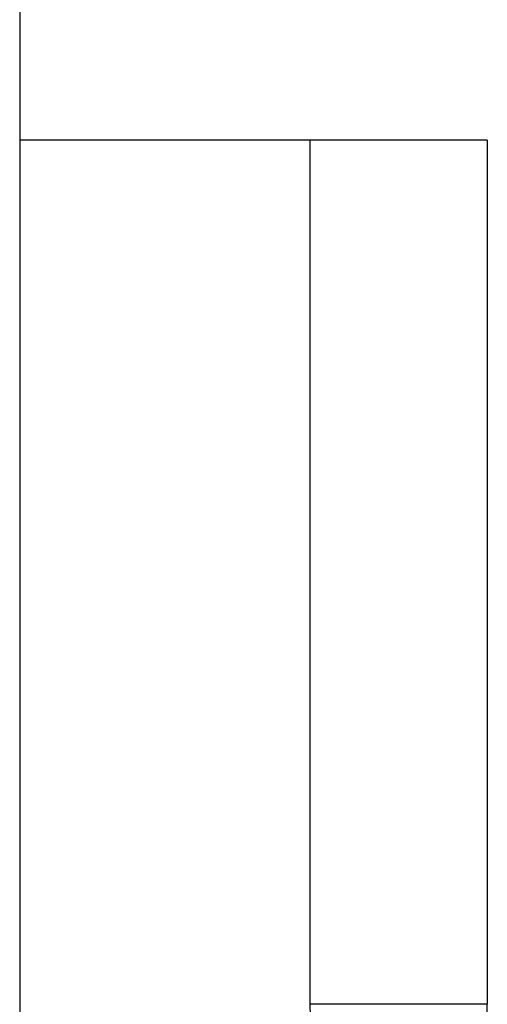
# Model space of a CAD drawing. Header units: inches. Extents: x 5 to 143, y 9 to 75.
# Tile 102 of 125: x 85.645 to 85.935, y 53.141 to 53.751. Entities that reach past the tile are written whole.
import ezdxf

# ---------------------------------------------------------------- set-up
doc = ezdxf.new("R2010")
doc.units = ezdxf.units.IN
doc.header["$MEASUREMENT"] = 0
doc.layers.add('Visible Edges(ANSI)', color=7, linetype='Continuous', lineweight=25)
doc.layers.add('Visible Tangent Edges(ANSI)', color=7, linetype='Continuous', lineweight=25)

msp = doc.modelspace()

# ---------------------------------------------------------------- linework, layer by layer
at = {"layer": 'Visible Edges(ANSI)'}
for p, q in [((85.64522, 56.51508), (85.64522, 27.03408)), ((85.825, 53.67608), (85.64522, 53.67608)), ((85.93474, 53.67608), (85.825, 53.67608)), ((85.93474, 53.67608), (85.93474, 53.14102))]:
    msp.add_line(p, q, dxfattribs=at)
at = {"layer": 'Visible Tangent Edges(ANSI)'}
for p, q in [((85.825, 53.14102), (85.825, 53.67608)), ((85.82818, 53.03138), (85.825, 53.14102)), ((85.93474, 53.14102), (85.825, 53.14102))]:
    msp.add_line(p, q, dxfattribs=at)
msp.add_ellipse((85.825, 53.14102), major_axis=(0.10974, 0), ratio=0.999578, start_param=4.741425, end_param=6.283185, dxfattribs=at)

doc.saveas('drawing.dxf')
